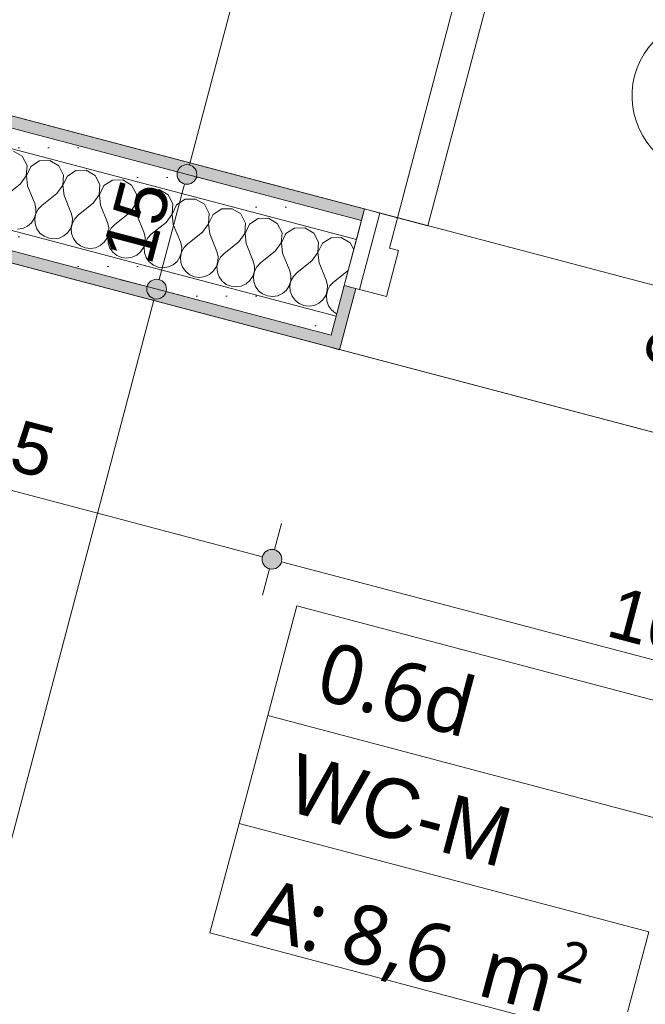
# Model space of a CAD drawing. Header units: millimetres. Extents: x -204291438 to 18864955, y -774833820 to 295284.
# Tile 57 of 87: x 94726 to 95517, y 5967 to 7212. Entities that reach past the tile are written whole.
import ezdxf

# ---------------------------------------------------------------- set-up
doc = ezdxf.new("R2010")
doc.units = ezdxf.units.MM
doc.header["$MEASUREMENT"] = 0
for name, color, linetype in [('210-A Strefy', 7, 'Continuous'), ('213-A Wymiarowanie wewnętrzne', 7, 'Continuous'), ('230-A Ściany wewnętrzne', 7, 'Continuous'), ('Metryczki pomieszczeń Archicada', 7, 'Continuous'), ('Znaczniki drzwi Archicada', 7, 'Continuous')]:
    doc.layers.add(name, color=color, linetype=linetype)
doc.styles.add('STYL_AUTOMATYCZNY_1', font='txt')
doc.styles.add('STYL_AUTOMATYCZNY_2', font='txt')
doc.styles.add('STYL_AUTOMATYCZNY_3', font='arial.ttf')
doc.styles.add('STYL_AUTOMATYCZNY_4', font='arial.ttf')
doc.dimstyles.new('STYL_AUTOMATYCZNY__3', dxfattribs={"dimtxt": 64.999998, "dimasz": 47.5, "dimexe": 0.18, "dimexo": 0.0625, "dimgap": 0, "dimtad": 1, "dimdec": 1, "dimlfac": 0.1, "dimzin": 0, "dimdsep": 46, "dimtxsty": 'STYL_AUTOMATYCZNY_4', "dimblk": 'ARROWHEAD_11', "dimblk1": 'ARROWHEAD_11', "dimblk2": 'ARROWHEAD_11', "dimcen": 0.09, "dimclrd": 30, "dimclre": 30, "dimclrt": 30, "dimazin": 0, "dimtfac": 1, "dimtdec": 4, "dimtmove": 0, "dimatfit": 3, "dimfxl": 0, "dimtolj": 1, "dimtzin": 0, "dimarcsym": 0})
pattern_1 = [(0, (0, 0), (0, 37.5), [0, -37.5])]

# ---------------------------------------------------------------- blocks, each defined once
blk = doc.blocks.new('Przedsionek WC-M_0.6c_86_3', base_point=(97022.7, 7660.1))
at = {"layer": '210-A Strefy', "color": 254, "linetype": 'Continuous', "lineweight": 0, "true_color": 0xdfc8bd, "flags": 128}
blk.add_lwpolyline([(94759.3, 9230), (94228.6, 7218.9), (98164, 6180.4), (98694.7, 8191.6)], close=True, dxfattribs=at)
blk = doc.blocks.new('WC-M_0.6d_88_3', base_point=(95280.4, 6195.5))
at = {"layer": '210-A Strefy', "color": 254, "linetype": 'Continuous', "lineweight": 0, "true_color": 0xdfc8bd, "flags": 128}
blk.add_lwpolyline([(94371.5, 6995), (93801.2, 4834), (97538.2, 3847.9), (98108.4, 6008.9)], close=True, dxfattribs=at)
at = {"layer": 'Metryczki pomieszczeń Archicada', "color": 7, "linetype": 'Continuous', "lineweight": 0}
for p, q in [((95039.6, 6332.3), (95076.3, 6470.9)), ((95076.3, 6470.9), (95594.1, 6333.6)), ((95003.4, 6195.9), (95039.6, 6332.3)), ((95557.4, 6195), (95039.6, 6332.3)), ((95039.6, 6332.3), (95557.4, 6195)), ((94966.7, 6057.3), (95003.4, 6195.9)), ((95521.2, 6058.6), (95003.4, 6195.9)), ((95003.4, 6195.9), (95521.2, 6058.6)), ((95484.4, 5920), (94966.7, 6057.3)), ((95521.2, 6058.6), (95484.4, 5920))]:
    blk.add_line(p, q, dxfattribs=at)
at = {"layer": 'Metryczki pomieszczeń Archicada', "color": 7, "lineweight": 0, "char_height": 75, "attachment_point": 1, "rotation": 345.1505}
for s, insert, style in [('\\A1;{\\pql;\\pt0,250;\\fOpen Sans|b0|i0|c0|p0;\\W1.000000;0.6d\\fOpen Sans|b0|i0|c0|p0;\\W1.000000;\\A1{\\H.66x;\\S^  ;}\\fOpen Sans|b0|i0|c0|p0;\\W1.000000;\\fOpen Sans|b0|i0|c0|p0;\\W1.000000;\\A1{\\H.66x;\\S^  ;}}', (95116.5, 6427.1), 'STYL_AUTOMATYCZNY_1'), ('\\A1;{\\pql;\\pt0,50;\\fMaven Pro|b0|i0|c0|p0;\\W1.000000;WC-M\\fMaven Pro|b0|i0|c0|p0;\\W1.000000;\\A1{\\H.66x;\\S^  ;}\\fMaven Pro|b0|i0|c0|p0;\\W1.000000;\\fMaven Pro|b0|i0|c0|p0;\\W1.000000;\\A1{\\H.66x;\\S^  ;}}', (95078.8, 6285.3), 'STYL_AUTOMATYCZNY_2'), ('\\A1;{\\pql;\\pt0,250;\\fOpen Sans|b0|i0|c0|p0;\\W1.000000;A: 8,6\\fOpen Sans|b0|i0|c0|p0;\\W1.000000;\\A1{\\H.66x;\\S^  ;}\\fOpen Sans|b0|i0|c0|p0;\\W1.000000; m\\fOpen Sans|b0|i0|c0|p0;\\W1.000000;\\A1{\\H.66x;\\S2^  ;}}', (95042.6, 6148.4), 'STYL_AUTOMATYCZNY_1')]:
    blk.add_mtext(s, dxfattribs=dict(at, insert=insert, style=style))
blk = doc.blocks.new('*X2537')
at = {"layer": '230-A Ściany wewnętrzne', "color": 7, "linetype": 'Continuous', "lineweight": 0}
for p, q in [((94729.4, 7039.2), (94718.2, 7045.8)), ((94735.5, 7027.7), (94729.4, 7039.2)), ((94764.3, 7033.7), (94751.3, 7033.4)), ((94775.5, 7027.1), (94764.3, 7033.7)), ((94734.5, 7014.7), (94735.5, 7027.7)), ((94740.3, 7026.4), (94734.7, 7014.7)), ((94751.3, 7033.4), (94740.3, 7026.4)), ((94781.5, 7015.5), (94775.5, 7027.1)), ((94797.3, 7021.3), (94786.4, 7014.2)), ((94810.3, 7021.5), (94797.3, 7021.3)), ((94821.5, 7014.9), (94810.3, 7021.5)), ((94726.9, 7004.1), (94734.5, 7014.7)), ((94734.7, 7014.7), (94736.1, 7001.7)), ((94780.6, 7002.6), (94781.5, 7015.5)), ((94786.4, 7014.2), (94780.8, 7002.5)), ((94827.5, 7003.4), (94821.5, 7014.9)), ((94843.3, 7009.1), (94832.4, 7002.1)), ((94856.3, 7009.4), (94843.3, 7009.1)), ((94867.5, 7002.8), (94856.3, 7009.4)), ((94726.9, 7004.1), (94708.2, 6989.4)), ((94736.1, 7001.7), (94745.1, 6979.7)), ((94773, 6992), (94780.6, 7002.6)), ((94780.8, 7002.5), (94782.2, 6989.6)), ((94826.6, 6990.4), (94827.5, 7003.4)), ((94832.4, 7002.1), (94826.8, 6990.4)), ((94873.6, 6991.2), (94867.5, 7002.8)), ((94889.4, 6997), (94878.4, 6989.9)), ((94902.4, 6997.2), (94889.4, 6997)), ((94913.6, 6990.6), (94902.4, 6997.2)), ((94773, 6992), (94754.3, 6977.2)), ((94782.2, 6989.6), (94791.1, 6967.5)), ((94819, 6979.8), (94826.6, 6990.4)), ((94826.8, 6990.4), (94828.2, 6977.4)), ((94872.7, 6978.3), (94873.6, 6991.2)), ((94878.4, 6989.9), (94872.8, 6978.2)), ((94919.6, 6979.1), (94913.6, 6990.6)), ((94935.4, 6984.8), (94924.5, 6977.8)), ((94948.4, 6985.1), (94935.4, 6984.8)), ((94959.6, 6978.5), (94948.4, 6985.1)), ((94746.7, 6973.3), (94745.1, 6979.7)), ((94746.5, 6966.7), (94746.7, 6973.3)), ((94749.7, 6972.5), (94746.7, 6966.7)), ((94754.3, 6977.2), (94749.7, 6972.5)), ((94819, 6979.8), (94800.3, 6965.1)), ((94828.2, 6977.4), (94837.2, 6955.4)), ((94865, 6967.7), (94872.7, 6978.3)), ((94872.8, 6978.2), (94874.3, 6965.3)), ((94918.7, 6966.1), (94919.6, 6979.1)), ((94924.5, 6977.8), (94918.9, 6966.1)), ((94965.7, 6966.9), (94959.6, 6978.5)), ((94981.5, 6972.7), (94970.5, 6965.6)), ((94994.5, 6972.9), (94981.5, 6972.7)), ((95005.7, 6966.3), (94994.5, 6972.9)), ((94740.9, 6955), (94744.5, 6960.5)), ((94744.5, 6960.5), (94746.5, 6966.7)), ((94746.7, 6966.7), (94745.3, 6960.2)), ((94745.3, 6960.2), (94745.8, 6953.7)), ((94792.7, 6961.1), (94791.1, 6967.5)), ((94792.5, 6954.6), (94792.7, 6961.1)), ((94795.8, 6960.3), (94792.7, 6954.5)), ((94800.3, 6965.1), (94795.8, 6960.3)), ((94865, 6967.7), (94846.4, 6952.9)), ((94874.3, 6965.3), (94883.2, 6943.2)), ((94911.1, 6955.5), (94918.7, 6966.1)), ((94918.9, 6966.1), (94920.3, 6953.1)), ((94964.7, 6954), (94965.7, 6966.9)), ((94970.5, 6965.6), (94964.9, 6953.9)), ((95011.7, 6954.8), (95005.7, 6966.3)), ((95027.5, 6960.5), (95016.6, 6953.5)), ((95040.5, 6960.8), (95027.5, 6960.5)), ((95051.7, 6954.2), (95040.5, 6960.8)), ((94723.5, 6946.9), (94730, 6947.9)), ((94730, 6947.9), (94735.9, 6950.7)), ((94735.9, 6950.7), (94740.9, 6955)), ((94745.8, 6953.7), (94748, 6947.5)), ((94748, 6947.5), (94751.8, 6942.2)), ((94786.9, 6942.8), (94790.6, 6948.3)), ((94790.6, 6948.3), (94792.5, 6954.6)), ((94792.7, 6954.5), (94791.4, 6948.1)), ((94791.4, 6948.1), (94791.8, 6941.5)), ((94838.8, 6949), (94837.2, 6955.4)), ((94838.6, 6942.4), (94838.8, 6949)), ((94841.8, 6948.2), (94838.8, 6942.4)), ((94846.4, 6952.9), (94841.8, 6948.2)), ((94911.1, 6955.5), (94892.4, 6940.8)), ((94920.3, 6953.1), (94929.2, 6931.1)), ((94957.1, 6943.4), (94964.7, 6954)), ((94964.9, 6953.9), (94966.3, 6941)), ((95010.8, 6941.8), (95011.7, 6954.8)), ((95016.6, 6953.5), (95011, 6941.8)), ((95057.8, 6942.6), (95051.7, 6954.2)), ((95073.6, 6948.4), (95062.6, 6941.4)), ((95086.6, 6948.6), (95073.6, 6948.4)), ((95097.8, 6942), (95086.6, 6948.6)), ((94751.8, 6942.2), (94756.9, 6938.1)), ((94756.9, 6938.1), (94763, 6935.5)), ((94763, 6935.5), (94769.5, 6934.7)), ((94769.5, 6934.7), (94776, 6935.8)), ((94776, 6935.8), (94782, 6938.5)), ((94782, 6938.5), (94786.9, 6942.8)), ((94791.8, 6941.5), (94794, 6935.4)), ((94794, 6935.4), (94797.8, 6930)), ((94833, 6930.7), (94836.6, 6936.2)), ((94836.6, 6936.2), (94838.6, 6942.4)), ((94838.8, 6942.4), (94837.4, 6935.9)), ((94837.4, 6935.9), (94837.8, 6929.4)), ((94884.8, 6936.8), (94883.2, 6943.2)), ((94884.6, 6930.3), (94884.8, 6936.8)), ((94887.9, 6936), (94884.8, 6930.2)), ((94892.4, 6940.8), (94887.9, 6936)), ((94957.1, 6943.4), (94938.5, 6928.6)), ((94966.3, 6941), (94975.3, 6918.9)), ((95003.2, 6931.2), (95010.8, 6941.8)), ((95011, 6941.8), (95012.4, 6928.8)), ((95056.8, 6929.7), (95057.8, 6942.6)), ((95062.6, 6941.4), (95057, 6929.6)), ((95103.8, 6930.5), (95097.8, 6942)), ((95119.6, 6936.2), (95108.7, 6929.2)), ((95132.6, 6936.5), (95119.6, 6936.2)), ((95143.8, 6929.9), (95132.6, 6936.5)), ((94797.8, 6930), (94803, 6925.9)), ((94803, 6925.9), (94809, 6923.4)), ((94809, 6923.4), (94815.5, 6922.6)), ((94815.5, 6922.6), (94822, 6923.6)), ((94822, 6923.6), (94828, 6926.4)), ((94828, 6926.4), (94833, 6930.7)), ((94837.8, 6929.4), (94840.1, 6923.2)), ((94840.1, 6923.2), (94843.9, 6917.9)), ((94879, 6918.5), (94882.6, 6924)), ((94882.6, 6924), (94884.6, 6930.3)), ((94884.8, 6930.2), (94883.4, 6923.8)), ((94883.4, 6923.8), (94883.9, 6917.2)), ((94930.9, 6924.7), (94929.2, 6931.1)), ((94930.7, 6918.1), (94930.9, 6924.7)), ((94933.9, 6923.9), (94930.8, 6918.1)), ((94938.5, 6928.6), (94933.9, 6923.9)), ((95003.2, 6931.2), (94984.5, 6916.5)), ((95012.4, 6928.8), (95021.3, 6906.8)), ((95049.2, 6919.1), (95056.8, 6929.7)), ((95057, 6929.6), (95058.4, 6916.7)), ((95102.9, 6917.5), (95103.8, 6930.5)), ((95108.7, 6929.2), (95103.1, 6917.5)), ((95148.3, 6921.2), (95143.8, 6929.9)), ((94843.9, 6917.9), (94849, 6913.8)), ((94849, 6913.8), (94855.1, 6911.2)), ((94855.1, 6911.2), (94861.6, 6910.4)), ((94861.6, 6910.4), (94868.1, 6911.5)), ((94868.1, 6911.5), (94874, 6914.2)), ((94874, 6914.2), (94879, 6918.5)), ((94883.9, 6917.2), (94886.1, 6911.1)), ((94886.1, 6911.1), (94889.9, 6905.7)), ((94925.1, 6906.4), (94928.7, 6911.9)), ((94928.7, 6911.9), (94930.7, 6918.1)), ((94930.8, 6918.1), (94929.5, 6911.6)), ((94929.5, 6911.6), (94929.9, 6905.1)), ((94976.9, 6912.5), (94975.3, 6918.9)), ((94976.7, 6906), (94976.9, 6912.5)), ((94980, 6911.7), (94976.9, 6905.9)), ((94984.5, 6916.5), (94980, 6911.7)), ((95049.2, 6919.1), (95030.5, 6904.3)), ((95058.4, 6916.7), (95067.4, 6894.6)), ((95095.3, 6906.9), (95102.9, 6917.5)), ((95103.1, 6917.5), (95104.5, 6904.5)), ((94889.9, 6905.7), (94895.1, 6901.6)), ((94895.1, 6901.6), (94901.1, 6899.1)), ((94901.1, 6899.1), (94907.6, 6898.3)), ((94907.6, 6898.3), (94914.1, 6899.3)), ((94914.1, 6899.3), (94920.1, 6902.1)), ((94920.1, 6902.1), (94925.1, 6906.4)), ((94929.9, 6905.1), (94932.1, 6898.9)), ((94932.1, 6898.9), (94936, 6893.6)), ((94971.1, 6894.2), (94974.7, 6899.7)), ((94974.7, 6899.7), (94976.7, 6906)), ((94976.9, 6905.9), (94975.5, 6899.5)), ((94975.5, 6899.5), (94976, 6892.9)), ((95022.9, 6900.4), (95021.3, 6906.8)), ((95022.7, 6893.8), (95022.9, 6900.4)), ((95026, 6899.6), (95022.9, 6893.8)), ((95030.5, 6904.3), (95026, 6899.6)), ((95095.3, 6906.9), (95076.6, 6892.2)), ((95104.5, 6904.5), (95113.4, 6882.5)), ((94936, 6893.6), (94941.1, 6889.5)), ((94941.1, 6889.5), (94947.2, 6886.9)), ((94947.2, 6886.9), (94953.7, 6886.1)), ((94953.7, 6886.1), (94960.2, 6887.2)), ((94960.2, 6887.2), (94966.1, 6889.9)), ((94966.1, 6889.9), (94971.1, 6894.2)), ((94976, 6892.9), (94978.2, 6886.8)), ((94978.2, 6886.8), (94982, 6881.4)), ((95017.1, 6882.1), (95020.8, 6887.6)), ((95020.8, 6887.6), (95022.7, 6893.8)), ((95022.9, 6893.8), (95021.6, 6887.3)), ((95021.6, 6887.3), (95022, 6880.8)), ((95069, 6888.2), (95067.4, 6894.6)), ((95068.8, 6881.7), (95069, 6888.2)), ((95072, 6887.4), (95069, 6881.6)), ((95076.6, 6892.2), (95072, 6887.4)), ((95141.3, 6894.8), (95122.6, 6880)), ((95141.3, 6894.8), (95141.4, 6894.9)), ((94982, 6881.4), (94987.1, 6877.3)), ((94987.1, 6877.3), (94993.2, 6874.8)), ((94993.2, 6874.8), (94999.7, 6874)), ((94999.7, 6874), (95006.2, 6875)), ((95006.2, 6875), (95012.2, 6877.8)), ((95012.2, 6877.8), (95017.1, 6882.1)), ((95022, 6880.8), (95024.2, 6874.6)), ((95024.2, 6874.6), (95028, 6869.3)), ((95063.2, 6869.9), (95066.8, 6875.4)), ((95066.8, 6875.4), (95068.8, 6881.7)), ((95069, 6881.6), (95067.6, 6875.2)), ((95067.6, 6875.2), (95068.1, 6868.6)), ((95115, 6876.1), (95113.4, 6882.5)), ((95114.8, 6869.5), (95115, 6876.1)), ((95118.1, 6875.3), (95115, 6869.5)), ((95122.6, 6880), (95118.1, 6875.3)), ((95028, 6869.3), (95033.2, 6865.2)), ((95033.2, 6865.2), (95039.2, 6862.6)), ((95039.2, 6862.6), (95045.8, 6861.8)), ((95045.8, 6861.8), (95052.3, 6862.9)), ((95052.3, 6862.9), (95058.2, 6865.6)), ((95058.2, 6865.6), (95063.2, 6869.9)), ((95068.1, 6868.6), (95070.3, 6862.5)), ((95070.3, 6862.5), (95074.1, 6857.1)), ((95109.2, 6857.8), (95112.9, 6863.3)), ((95112.9, 6863.3), (95114.8, 6869.5)), ((95115, 6869.5), (95113.7, 6863)), ((95113.7, 6863), (95114.1, 6856.5)), ((95074.1, 6857.1), (95079.2, 6853)), ((95079.2, 6853), (95085.3, 6850.5)), ((95085.3, 6850.5), (95091.8, 6849.7)), ((95091.8, 6849.7), (95098.3, 6850.7)), ((95098.3, 6850.7), (95104.3, 6853.5)), ((95104.3, 6853.5), (95109.2, 6857.8)), ((95114.1, 6856.5), (95116.3, 6850.3)), ((95116.3, 6850.3), (95120.1, 6845)), ((95120.1, 6845), (95125.3, 6840.9)), ((95125.3, 6840.9), (95126.9, 6840.2))]:
    blk.add_line(p, q, dxfattribs=at)
blk = doc.blocks.new('Znacznik D 27[84]_3', base_point=(95650.2, 6843.7))
at = {"layer": 'Znaczniki drzwi Archicada', "color": 7, "linetype": 'Continuous', "lineweight": 0}
for p, q in [((95625.4, 7212.3), (95853.5, 7152.1)), ((95802.5, 6958.7), (95574.4, 7018.9)), ((95688.5, 6988.8), (95591.5, 6621.4))]:
    blk.add_line(p, q, dxfattribs=at)
for centre, start, end in [((95599.9, 7115.6), 75.218, 255.218), ((95828, 7055.4), 255.218, 75.218)]:
    blk.add_arc(centre, 100, start, end, dxfattribs=at)
at = {"layer": 'Znaczniki drzwi Archicada', "color": 7, "lineweight": 0, "char_height": 65, "attachment_point": 7, "style": 'STYL_AUTOMATYCZNY_3'}
for s, insert, rotation in [('\\A1;{\\pql;\\pt0;\\fArial|b0|i0|c238|p0;\\W1.000000;DWD.04\\fArial|b0|i0|c238|p0;\\W1.000000;\\fArial|b0|i0|c238|p0;\\W1.000000;\\fArial|b0|i0|c238|p0;\\W1.000000;}', (95542.6, 7096), 345.218), ('\\A1;{\\pql;\\pt0;\\fArial|b0|i0|c238|p0;\\W1.000000;90\\fArial|b0|i0|c238|p0;\\W1.000000;\\A1{\\H.66x;\\S^  ;}\\fArial|b0|i0|c238|p0;\\W1.000000;\\fArial|b0|i0|c238|p0;\\W1.000000;}', (95594.5, 6755.9), 75.218), ('\\A1;{\\pql;\\pt0;\\fArial|b0|i0|c238|p0;\\W1.000000;210\\fArial|b0|i0|c238|p0;\\W1.000000;\\A1{\\H.66x;\\S^  ;}\\fArial|b0|i0|c238|p0;\\W1.000000;\\fArial|b0|i0|c238|p0;\\W1.000000;}', (95707.6, 6674.8), 75.218)]:
    blk.add_mtext(s, dxfattribs=dict(at, insert=insert, rotation=rotation))
blk = doc.blocks.new('Drzwi metalowe 27[125]_3')
at = {"layer": '230-A Ściany wewnętrzne', "color": 7, "linetype": 'Continuous', "lineweight": 0}
for p, q in [((95439.2, 7855), (95203.5, 6961.6)), ((95242.1, 6951.4), (95477.9, 7844.8)), ((95161.9, 6972.6), (95136.4, 6875.9)), ((95161.9, 6972.6), (95158.1, 6958.1)), ((95161.9, 6972.6), (95158.1, 6958.1)), ((95181.2, 6967.5), (95161.9, 6972.6)), ((95155.7, 6870.8), (95181.2, 6967.5)), ((95181.2, 6967.5), (95203.5, 6961.6)), ((95203.5, 6961.6), (95193.3, 6922.9)), ((95203.5, 6961.6), (95242.1, 6951.4)), ((95158.1, 6958.1), (95151.7, 6933.9)), ((95158.1, 6958.1), (95151.7, 6933.9)), ((95151.7, 6933.9), (95136.4, 6875.9)), ((95151.7, 6933.9), (95136.4, 6875.9)), ((95193.3, 6922.9), (95204.9, 6919.9)), ((95204.9, 6919.9), (95189.6, 6861.9)), ((95150.9, 6872.1), (95130.5, 6794.7)), ((95155.7, 6870.8), (95136.4, 6875.9)), ((95189.6, 6861.9), (95155.7, 6870.8)), ((95116, 6798.6), (95130.5, 6794.7))]:
    blk.add_line(p, q, dxfattribs=at)
blk.add_arc((95203.5, 6961.6), 924, 345.218, 75.218, dxfattribs=at)
at = {"layer": 'Znaczniki drzwi Archicada', "color": 7, "lineweight": 0}
blk.add_blockref('Znacznik D 27[84]_3', (95650.2, 6843.7), dxfattribs=at)
blk = doc.blocks.new('Ściana_464_3', base_point=(94285.6, 7110.7))
at = {"layer": '230-A Ściany wewnętrzne', "linetype": 'Continuous', "lineweight": 0, "true_color": 0x000000}
for points in [[(95161.9, 6972.6), (94199.8, 7226.5), (94214.1, 7207.2), (95158.1, 6958.1)], [(94375.3, 7009.5), (94371.5, 6995), (95116, 6798.6), (95119.8, 6813.1)], [(95116, 6798.6), (95130.5, 6794.7), (95150.9, 6872.1), (95136.4, 6875.9), (95119.8, 6813.1)]]:
    blk.add_hatch(color=18, dxfattribs=at).paths.add_polyline_path(points)
h = blk.add_hatch(dxfattribs=at)
h.set_pattern_fill('Gips_0003', color=18, style=0, pattern_type=2)
h.set_pattern_definition(pattern_1)
h.paths.add_polyline_path([(95158.1, 6958.1), (94214.1, 7207.2), (94238, 7175), (95151.7, 6933.9)])
h = blk.add_hatch(dxfattribs=at)
h.set_pattern_fill('Gips_0003', color=18, style=0, pattern_type=2)
h.set_pattern_definition(pattern_1)
h.paths.add_polyline_path([(94343, 7043.9), (94340.9, 7036.2), (94357.2, 7014.3), (95119.8, 6813.1), (95126.2, 6837.2)])
at = {"layer": '230-A Ściany wewnętrzne', "color": 7, "linetype": 'Continuous', "lineweight": 0}
for p, q in [((95158.1, 6958.1), (94214.1, 7207.2)), ((95151.7, 6933.9), (94368.5, 7140.6)), ((95126.2, 6837.2), (94343, 7043.9)), ((94360.8, 7013.3), (95119.8, 6813.1)), ((95161.9, 6972.6), (95158.1, 6958.1)), ((95158.1, 6958.1), (95151.7, 6933.9)), ((95151.7, 6933.9), (95136.4, 6875.9)), ((95119.8, 6813.1), (95136.4, 6875.9)), ((95150.9, 6872.1), (95130.5, 6794.7)), ((95136.4, 6875.9), (95150.9, 6872.1)), ((95116, 6798.6), (95130.5, 6794.7))]:
    blk.add_line(p, q, dxfattribs=at)
at = {"layer": '230-A Ściany wewnętrzne', "color": 7, "linetype": 'Continuous', "lineweight": 0, "flags": 128}
for points in [[(95161.9, 6972.6), (94199.8, 7226.5)], [(94371.5, 6995), (95116, 6798.6)]]:
    blk.add_lwpolyline(points, dxfattribs=at)
at = {"layer": '230-A Ściany wewnętrzne', "color": 7, "linetype": 'Continuous', "lineweight": 0}
blk.add_blockref('Drzwi metalowe 27[125]_3', (0, 0), dxfattribs=at)
at = {"layer": '230-A Ściany wewnętrzne', "color": 7, "lineweight": 0}
blk.add_blockref('*X2537', (0, 0), dxfattribs=at)
blk = doc.blocks.new('*D5624')
at = {"layer": '213-A Wymiarowanie wewnętrzne', "linetype": 'Continuous', "lineweight": 200}
for points in [[(128856.4, 16963.2), (128857.4, 16958.4), (128860.1, 16954.4), (128864.1, 16951.6), (128868.9, 16950.7), (128873.7, 16951.6), (128877.8, 16954.4), (128880.5, 16958.4), (128881.4, 16963.2), (128880.5, 16968), (128877.8, 16972), (128873.7, 16974.7), (128868.9, 16975.7), (128864.1, 16974.7), (128860.1, 16972), (128857.4, 16968)], [(124889, 1927.8), (124889.9, 1923.1), (124892.6, 1919), (124896.7, 1916.3), (124901.5, 1915.3), (124906.2, 1916.3), (124910.3, 1919), (124913, 1923.1), (124914, 1927.8), (124913, 1932.6), (124910.3, 1936.7), (124906.2, 1939.4), (124901.5, 1940.3), (124896.7, 1939.4), (124892.6, 1936.7), (124889.9, 1932.6)]]:
    blk.add_hatch(color=30, dxfattribs=at).paths.add_polyline_path(points)
at = {"layer": '213-A Wymiarowanie wewnętrzne', "color": 30, "linetype": 'Continuous', "lineweight": 0}
for p, q in [((128823.6, 16975.2), (128856.8, 16966.4)), ((128881, 16960), (128914.2, 16951.2)), ((128865.7, 16951.1), (124904.7, 1939.9)), ((124856.1, 1939.8), (124889.4, 1931)), ((124913.6, 1924.7), (124946.8, 1915.9)), ((124898.3, 1915.8), (124895.1, 1903.7))]:
    blk.add_line(p, q, dxfattribs=at)
for centre in [(128868.9, 16963.2), (124901.5, 1927.8)]:
    blk.add_circle(centre, 12.5, dxfattribs=at)
at = {"layer": '213-A Wymiarowanie wewnętrzne', "color": 30, "lineweight": 200, "insert": (126844.2, 9341), "char_height": 65, "attachment_point": 7, "rotation": 75.218, "style": 'STYL_AUTOMATYCZNY_4'}
blk.add_mtext('\\A1;{\\pql;\\fArial|b0|i0|c238|p0;\\W1.000000;1\xa0555}', dxfattribs=at)
blk = doc.blocks.new('ARROWHEAD_11')
at = {"color": 0, "linetype": 'Continuous', "lineweight": 0}
blk.add_line((0, 0), (-1, 0), dxfattribs=at)
at = {"color": 0, "linetype": 'Continuous', "lineweight": 0, "const_width": 0.25, "flags": 128}
blk.add_lwpolyline([(-0.125, 0, 1), (0.125, 0, 1)], format="xyb", close=True, dxfattribs=at)
blk = doc.blocks.new('*D5629')
at = {"layer": '213-A Wymiarowanie wewnętrzne', "linetype": 'Continuous', "lineweight": 200}
for points in [[(146339.1, 12350), (146340, 12345.2), (146342.7, 12341.1), (146346.8, 12338.4), (146351.6, 12337.5), (146356.3, 12338.4), (146360.4, 12341.1), (146363.1, 12345.2), (146364.1, 12350), (146363.1, 12354.8), (146360.4, 12358.8), (146356.3, 12361.5), (146351.6, 12362.5), (146346.8, 12361.5), (146342.7, 12358.8), (146340, 12354.8)], [(142371.6, -2685.4), (142372.6, -2690.2), (142375.3, -2694.2), (142379.3, -2696.9), (142384.1, -2697.9), (142388.9, -2696.9), (142392.9, -2694.2), (142395.7, -2690.2), (142396.6, -2685.4), (142395.7, -2680.6), (142392.9, -2676.5), (142388.9, -2673.8), (142384.1, -2672.9), (142379.3, -2673.8), (142375.3, -2676.5), (142372.6, -2680.6)]]:
    blk.add_hatch(color=30, dxfattribs=at).paths.add_polyline_path(points)
at = {"layer": '213-A Wymiarowanie wewnętrzne', "color": 30, "linetype": 'Continuous', "lineweight": 0}
for p, q in [((146306.2, 12361.9), (146339.5, 12353.2)), ((146348.4, 12337.9), (142387.3, -2673.3)), ((142338.8, -2673.4), (142372, -2682.2)), ((142396.2, -2688.6), (142429.4, -2697.3)), ((142380.9, -2697.5), (142377.7, -2709.6))]:
    blk.add_line(p, q, dxfattribs=at)
blk.add_circle((142384.1, -2685.4), 12.5, dxfattribs=at)
at = {"layer": '213-A Wymiarowanie wewnętrzne', "color": 30, "lineweight": 200, "insert": (144326.8, 4727.8), "char_height": 65, "attachment_point": 7, "rotation": 75.218, "style": 'STYL_AUTOMATYCZNY_4'}
blk.add_mtext('\\A1;{\\pql;\\fArial|b0|i0|c238|p0;\\W1.000000;1\xa0555}', dxfattribs=at)
blk = doc.blocks.new('*D5895')
at = {"layer": '213-A Wymiarowanie wewnętrzne', "linetype": 'Continuous', "lineweight": 200}
for points in [[(94571.2, 8681.2), (94572.1, 8676.4), (94574.8, 8672.3), (94578.9, 8669.6), (94583.7, 8668.7), (94588.5, 8669.6), (94592.5, 8672.3), (94595.2, 8676.4), (94596.2, 8681.2), (94595.2, 8685.9), (94592.5, 8690), (94588.5, 8692.7), (94583.7, 8693.7), (94578.9, 8692.7), (94574.8, 8690), (94572.1, 8685.9)], [(98550, 7631.2), (98550.9, 7626.5), (98553.7, 7622.4), (98557.7, 7619.7), (98562.5, 7618.7), (98567.3, 7619.7), (98571.3, 7622.4), (98574, 7626.5), (98575, 7631.2), (98574, 7636), (98571.3, 7640.1), (98567.3, 7642.8), (98562.5, 7643.7), (98557.7, 7642.8), (98553.7, 7640.1), (98550.9, 7636)]]:
    blk.add_hatch(color=30, dxfattribs=at).paths.add_polyline_path(points)
at = {"layer": '213-A Wymiarowanie wewnętrzne', "color": 30, "linetype": 'Continuous', "lineweight": 0}
for p, q in [((94586.9, 8693.2), (94595.6, 8726.5)), ((94559.5, 8687.5), (94571.6, 8684.3)), ((94595.8, 8678), (98550.4, 7634.4)), ((94571.7, 8635.8), (94580.5, 8669.1)), ((98565.7, 7643.3), (98574.4, 7676.6)), ((98550.5, 7585.9), (98559.3, 7619.2))]:
    blk.add_line(p, q, dxfattribs=at)
for centre in [(94583.7, 8681.2), (98562.5, 7631.2)]:
    blk.add_circle(centre, 12.5, dxfattribs=at)
at = {"layer": '213-A Wymiarowanie wewnętrzne', "color": 30, "lineweight": 200, "insert": (96471.8, 8196.4), "char_height": 65, "attachment_point": 7, "rotation": 345.218, "style": 'STYL_AUTOMATYCZNY_4'}
blk.add_mtext('\\A1;{\\pql;\\fArial|b0|i0|c238|p0;\\W1.000000;411,5}', dxfattribs=at)
blk = doc.blocks.new('*D5967')
at = {"layer": '213-A Wymiarowanie wewnętrzne', "linetype": 'Continuous', "lineweight": 200}
for points in [[(95032.5, 6529.8), (95033.5, 6525), (95036.2, 6520.9), (95040.3, 6518.2), (95045, 6517.3), (95049.8, 6518.2), (95053.9, 6520.9), (95056.6, 6525), (95057.5, 6529.8), (95056.6, 6534.6), (95053.9, 6538.6), (95049.8, 6541.3), (95045, 6542.3), (95040.3, 6541.3), (95036.2, 6538.6), (95033.5, 6534.6)], [(96009.1, 6272.1), (96010.1, 6267.3), (96012.8, 6263.2), (96016.8, 6260.5), (96021.6, 6259.6), (96026.4, 6260.5), (96030.5, 6263.2), (96033.2, 6267.3), (96034.1, 6272.1), (96033.2, 6276.9), (96030.5, 6280.9), (96026.4, 6283.6), (96021.6, 6284.6), (96016.8, 6283.6), (96012.8, 6280.9), (96010.1, 6276.9)]]:
    blk.add_hatch(color=30, dxfattribs=at).paths.add_polyline_path(points)
at = {"layer": '213-A Wymiarowanie wewnętrzne', "color": 30, "linetype": 'Continuous', "lineweight": 0}
for p, q in [((96009.5, 6275.3), (95057.1, 6526.6)), ((96033.6, 6317.4), (96024.8, 6284.2)), ((96018.4, 6260), (96009.7, 6226.8))]:
    blk.add_line(p, q, dxfattribs=at)
blk.add_circle((96021.6, 6272.1), 12.5, dxfattribs=at)
at = {"layer": '213-A Wymiarowanie wewnętrzne', "color": 30, "lineweight": 200, "insert": (95464.7, 6432.5), "char_height": 65, "attachment_point": 7, "rotation": 345.218, "style": 'STYL_AUTOMATYCZNY_4'}
blk.add_mtext('\\A1;{\\pql;\\fArial|b0|i0|c238|p0;\\W1.000000;101}', dxfattribs=at)
blk = doc.blocks.new('*D5968')
at = {"layer": '213-A Wymiarowanie wewnętrzne', "linetype": 'Continuous', "lineweight": 200}
for points in [[(94273.5, 6730.1), (94274.5, 6725.3), (94277.2, 6721.2), (94281.2, 6718.5), (94286, 6717.6), (94290.8, 6718.5), (94294.9, 6721.2), (94297.6, 6725.3), (94298.5, 6730.1), (94297.6, 6734.8), (94294.9, 6738.9), (94290.8, 6741.6), (94286, 6742.6), (94281.2, 6741.6), (94277.2, 6738.9), (94274.5, 6734.8)], [(95032.5, 6529.8), (95033.5, 6525), (95036.2, 6520.9), (95040.3, 6518.2), (95045, 6517.3), (95049.8, 6518.2), (95053.9, 6520.9), (95056.6, 6525), (95057.5, 6529.8), (95056.6, 6534.6), (95053.9, 6538.6), (95049.8, 6541.3), (95045, 6542.3), (95040.3, 6541.3), (95036.2, 6538.6), (95033.5, 6534.6)]]:
    blk.add_hatch(color=30, dxfattribs=at).paths.add_polyline_path(points)
at = {"layer": '213-A Wymiarowanie wewnętrzne', "color": 30, "linetype": 'Continuous', "lineweight": 0}
for p, q in [((95033, 6533), (94298.1, 6726.9)), ((95057, 6575.1), (95048.2, 6541.9)), ((95041.9, 6517.7), (95033.1, 6484.5))]:
    blk.add_line(p, q, dxfattribs=at)
blk.add_circle((95045, 6529.8), 12.5, dxfattribs=at)
at = {"layer": '213-A Wymiarowanie wewnętrzne', "color": 30, "lineweight": 200, "insert": (94585, 6664.6), "char_height": 65, "attachment_point": 7, "rotation": 345.218, "style": 'STYL_AUTOMATYCZNY_4'}
blk.add_mtext('\\A1;{\\pql;\\fArial|b0|i0|c238|p0;\\W1.000000;78,5}', dxfattribs=at)
blk = doc.blocks.new('*D6364')
at = {"layer": '213-A Wymiarowanie wewnętrzne', "linetype": 'Continuous', "lineweight": 200}
for points in [[(128856.4, 16963.2), (128857.4, 16958.4), (128860.1, 16954.4), (128864.1, 16951.6), (128868.9, 16950.7), (128873.7, 16951.6), (128877.8, 16954.4), (128880.5, 16958.4), (128881.4, 16963.2), (128880.5, 16968), (128877.8, 16972), (128873.7, 16974.7), (128868.9, 16975.7), (128864.1, 16974.7), (128860.1, 16972), (128857.4, 16968)], [(124889, 1927.8), (124889.9, 1923.1), (124892.6, 1919), (124896.7, 1916.3), (124901.5, 1915.3), (124906.2, 1916.3), (124910.3, 1919), (124913, 1923.1), (124914, 1927.8), (124913, 1932.6), (124910.3, 1936.7), (124906.2, 1939.4), (124901.5, 1940.3), (124896.7, 1939.4), (124892.6, 1936.7), (124889.9, 1932.6)]]:
    blk.add_hatch(color=30, dxfattribs=at).paths.add_polyline_path(points)
at = {"layer": '213-A Wymiarowanie wewnętrzne', "color": 30, "linetype": 'Continuous', "lineweight": 0}
for p, q in [((128823.6, 16975.2), (128856.8, 16966.4)), ((128881, 16960), (128914.2, 16951.2)), ((128865.7, 16951.1), (124904.7, 1939.9)), ((124856.1, 1939.8), (124889.4, 1931)), ((124913.6, 1924.7), (124946.8, 1915.9)), ((124898.3, 1915.8), (124895.1, 1903.7))]:
    blk.add_line(p, q, dxfattribs=at)
for centre in [(128868.9, 16963.2), (124901.5, 1927.8)]:
    blk.add_circle(centre, 12.5, dxfattribs=at)
at = {"layer": '213-A Wymiarowanie wewnętrzne', "color": 30, "lineweight": 200, "insert": (126844.2, 9341), "char_height": 65, "attachment_point": 7, "rotation": 75.218, "style": 'STYL_AUTOMATYCZNY_4'}
blk.add_mtext('\\A1;{\\pql;\\fArial|b0|i0|c238|p0;\\W1.000000;1\xa0555}', dxfattribs=at)
blk = doc.blocks.new('*D6369')
at = {"layer": '213-A Wymiarowanie wewnętrzne', "linetype": 'Continuous', "lineweight": 200}
for points in [[(146339.1, 12350), (146340, 12345.2), (146342.7, 12341.1), (146346.8, 12338.4), (146351.6, 12337.5), (146356.3, 12338.4), (146360.4, 12341.1), (146363.1, 12345.2), (146364.1, 12350), (146363.1, 12354.8), (146360.4, 12358.8), (146356.3, 12361.5), (146351.6, 12362.5), (146346.8, 12361.5), (146342.7, 12358.8), (146340, 12354.8)], [(142371.6, -2685.4), (142372.6, -2690.2), (142375.3, -2694.2), (142379.3, -2696.9), (142384.1, -2697.9), (142388.9, -2696.9), (142392.9, -2694.2), (142395.7, -2690.2), (142396.6, -2685.4), (142395.7, -2680.6), (142392.9, -2676.5), (142388.9, -2673.8), (142384.1, -2672.9), (142379.3, -2673.8), (142375.3, -2676.5), (142372.6, -2680.6)]]:
    blk.add_hatch(color=30, dxfattribs=at).paths.add_polyline_path(points)
at = {"layer": '213-A Wymiarowanie wewnętrzne', "color": 30, "linetype": 'Continuous', "lineweight": 0}
for p, q in [((146306.2, 12361.9), (146339.5, 12353.2)), ((146348.4, 12337.9), (142387.3, -2673.3)), ((142338.8, -2673.4), (142372, -2682.2)), ((142396.2, -2688.6), (142429.4, -2697.3)), ((142380.9, -2697.5), (142377.7, -2709.6))]:
    blk.add_line(p, q, dxfattribs=at)
blk.add_circle((142384.1, -2685.4), 12.5, dxfattribs=at)
at = {"layer": '213-A Wymiarowanie wewnętrzne', "color": 30, "lineweight": 200, "insert": (144326.8, 4727.8), "char_height": 65, "attachment_point": 7, "rotation": 75.218, "style": 'STYL_AUTOMATYCZNY_4'}
blk.add_mtext('\\A1;{\\pql;\\fArial|b0|i0|c238|p0;\\W1.000000;1\xa0555}', dxfattribs=at)
blk = doc.blocks.new('*D6889')
at = {"layer": '213-A Wymiarowanie wewnętrzne', "linetype": 'Continuous', "lineweight": 200}
for points in [[(94277.7, 7570), (94278.7, 7565.2), (94281.4, 7561.1), (94285.5, 7558.4), (94290.2, 7557.5), (94295, 7558.4), (94299.1, 7561.1), (94301.8, 7565.2), (94302.7, 7570), (94301.8, 7574.7), (94299.1, 7578.8), (94295, 7581.5), (94290.2, 7582.5), (94285.5, 7581.5), (94281.4, 7578.8), (94278.7, 7574.7)], [(95240, 7316), (95241, 7311.3), (95243.7, 7307.2), (95247.7, 7304.5), (95252.5, 7303.5), (95257.3, 7304.5), (95261.4, 7307.2), (95264.1, 7311.3), (95265, 7316), (95264.1, 7320.8), (95261.4, 7324.9), (95257.3, 7327.6), (95252.5, 7328.5), (95247.7, 7327.6), (95243.7, 7324.9), (95241, 7320.8)]]:
    blk.add_hatch(color=30, dxfattribs=at).paths.add_polyline_path(points)
at = {"layer": '213-A Wymiarowanie wewnętrzne', "color": 30, "linetype": 'Continuous', "lineweight": 0}
for p, q in [((94293.4, 7582), (94302.2, 7615.3)), ((94278.3, 7524.6), (94287.1, 7557.9)), ((94302.3, 7566.8), (95240.4, 7319.2)), ((95255.7, 7328.1), (95264.5, 7361.4)), ((95240.6, 7270.7), (95249.3, 7304))]:
    blk.add_line(p, q, dxfattribs=at)
for centre in [(94290.2, 7570), (95252.5, 7316)]:
    blk.add_circle(centre, 12.5, dxfattribs=at)
at = {"layer": '213-A Wymiarowanie wewnętrzne', "color": 30, "lineweight": 200, "insert": (94690.8, 7477.7), "char_height": 65, "attachment_point": 7, "rotation": 345.218, "style": 'STYL_AUTOMATYCZNY_4'}
blk.add_mtext('\\A1;{\\pql;\\fArial|b0|i0|c238|p0;\\W1.000000;99,5}', dxfattribs=at)
blk = doc.blocks.new('*D6890')
at = {"layer": '213-A Wymiarowanie wewnętrzne', "linetype": 'Continuous', "lineweight": 200}
for points in [[(95240, 7316), (95241, 7311.3), (95243.7, 7307.2), (95247.7, 7304.5), (95252.5, 7303.5), (95257.3, 7304.5), (95261.4, 7307.2), (95264.1, 7311.3), (95265, 7316), (95264.1, 7320.8), (95261.4, 7324.9), (95257.3, 7327.6), (95252.5, 7328.5), (95247.7, 7327.6), (95243.7, 7324.9), (95241, 7320.8)], [(96216.6, 7058.3), (96217.5, 7053.6), (96220.3, 7049.5), (96224.3, 7046.8), (96229.1, 7045.8), (96233.9, 7046.8), (96237.9, 7049.5), (96240.6, 7053.6), (96241.6, 7058.3), (96240.6, 7063.1), (96237.9, 7067.2), (96233.9, 7069.9), (96229.1, 7070.8), (96224.3, 7069.9), (96220.3, 7067.2), (96217.5, 7063.1)]]:
    blk.add_hatch(color=30, dxfattribs=at).paths.add_polyline_path(points)
at = {"layer": '213-A Wymiarowanie wewnętrzne', "color": 30, "linetype": 'Continuous', "lineweight": 0}
for p, q in [((95264.6, 7312.9), (96217, 7061.5)), ((95240.6, 7270.7), (95249.3, 7304)), ((96232.3, 7070.4), (96241.1, 7103.7)), ((96217.1, 7013), (96225.9, 7046.3))]:
    blk.add_line(p, q, dxfattribs=at)
blk.add_circle((96229.1, 7058.3), 12.5, dxfattribs=at)
at = {"layer": '213-A Wymiarowanie wewnętrzne', "color": 30, "lineweight": 200, "insert": (95672.2, 7218.7), "char_height": 65, "attachment_point": 7, "rotation": 345.218, "style": 'STYL_AUTOMATYCZNY_4'}
blk.add_mtext('\\A1;{\\pql;\\fArial|b0|i0|c238|p0;\\W1.000000;101}', dxfattribs=at)
blk = doc.blocks.new('*D6902')
at = {"layer": '213-A Wymiarowanie wewnętrzne', "linetype": 'Continuous', "lineweight": 200}
for points in [[(94886.7, 6871.3), (94887.6, 6866.5), (94890.4, 6862.4), (94894.4, 6859.7), (94899.2, 6858.8), (94904, 6859.7), (94908, 6862.4), (94910.7, 6866.5), (94911.7, 6871.3), (94910.7, 6876.1), (94908, 6880.1), (94904, 6882.8), (94899.2, 6883.8), (94894.4, 6882.8), (94890.4, 6880.1), (94887.6, 6876.1)], [(94305, 4666.7), (94305.9, 4661.9), (94308.6, 4657.9), (94312.7, 4655.2), (94317.5, 4654.2), (94322.3, 4655.2), (94326.3, 4657.9), (94329, 4661.9), (94330, 4666.7), (94329, 4671.5), (94326.3, 4675.6), (94322.3, 4678.3), (94317.5, 4679.2), (94312.7, 4678.3), (94308.6, 4675.6), (94305.9, 4671.5)]]:
    blk.add_hatch(color=30, dxfattribs=at).paths.add_polyline_path(points)
at = {"layer": '213-A Wymiarowanie wewnętrzne', "color": 30, "linetype": 'Continuous', "lineweight": 0}
for p, q in [((94887.1, 6874.5), (94853.9, 6883.2)), ((94944.5, 6859.3), (94911.3, 6868.1)), ((94320.7, 4678.8), (94896, 6859.2)), ((94305.4, 4669.9), (94272.1, 4678.7)), ((94362.8, 4654.8), (94329.6, 4663.5))]:
    blk.add_line(p, q, dxfattribs=at)
for centre in [(94899.2, 6871.3), (94317.5, 4666.7)]:
    blk.add_circle(centre, 12.5, dxfattribs=at)
at = {"layer": '213-A Wymiarowanie wewnętrzne', "color": 30, "lineweight": 200, "insert": (94576.8, 5700.4), "char_height": 65, "attachment_point": 7, "rotation": 75.218, "style": 'STYL_AUTOMATYCZNY_4'}
blk.add_mtext('\\A1;{\\pql;\\fArial|b0|i0|c238|p0;\\W1.000000;228}', dxfattribs=at)
blk = doc.blocks.new('*D6903')
at = {"layer": '213-A Wymiarowanie wewnętrzne', "linetype": 'Continuous', "lineweight": 200}
for points in [[(94925, 7016.3), (94925.9, 7011.5), (94928.6, 7007.5), (94932.7, 7004.8), (94937.5, 7003.8), (94942.2, 7004.8), (94946.3, 7007.5), (94949, 7011.5), (94950, 7016.3), (94949, 7021.1), (94946.3, 7025.1), (94942.2, 7027.9), (94937.5, 7028.8), (94932.7, 7027.9), (94928.6, 7025.1), (94925.9, 7021.1)], [(94886.7, 6871.3), (94887.6, 6866.5), (94890.4, 6862.4), (94894.4, 6859.7), (94899.2, 6858.8), (94904, 6859.7), (94908, 6862.4), (94910.7, 6866.5), (94911.7, 6871.3), (94910.7, 6876.1), (94908, 6880.1), (94904, 6882.8), (94899.2, 6883.8), (94894.4, 6882.8), (94890.4, 6880.1), (94887.6, 6876.1)]]:
    blk.add_hatch(color=30, dxfattribs=at).paths.add_polyline_path(points)
at = {"layer": '213-A Wymiarowanie wewnętrzne', "color": 30, "linetype": 'Continuous', "lineweight": 0}
for p, q in [((94925.4, 7019.5), (94892.1, 7028.3)), ((94982.8, 7004.3), (94949.6, 7013.1)), ((94902.4, 6883.4), (94934.3, 7004.2))]:
    blk.add_line(p, q, dxfattribs=at)
blk.add_circle((94937.5, 7016.3), 12.5, dxfattribs=at)
at = {"layer": '213-A Wymiarowanie wewnętrzne', "color": 30, "lineweight": 200, "insert": (94893.1, 6899.2), "char_height": 65, "attachment_point": 7, "rotation": 75.218, "style": 'STYL_AUTOMATYCZNY_4'}
blk.add_mtext('\\A1;{\\pql;\\fArial|b0|i0|c238|p0;\\W1.000000;15}', dxfattribs=at)
blk = doc.blocks.new('*D6904')
at = {"layer": '213-A Wymiarowanie wewnętrzne', "linetype": 'Continuous', "lineweight": 200}
for points in [[(95467.1, 9071), (95468.1, 9066.2), (95470.8, 9062.1), (95474.9, 9059.4), (95479.6, 9058.5), (95484.4, 9059.4), (95488.5, 9062.1), (95491.2, 9066.2), (95492.1, 9071), (95491.2, 9075.8), (95488.5, 9079.8), (95484.4, 9082.5), (95479.6, 9083.5), (95474.9, 9082.5), (95470.8, 9079.8), (95468.1, 9075.8)], [(94925, 7016.3), (94925.9, 7011.5), (94928.6, 7007.5), (94932.7, 7004.8), (94937.5, 7003.8), (94942.2, 7004.8), (94946.3, 7007.5), (94949, 7011.5), (94950, 7016.3), (94949, 7021.1), (94946.3, 7025.1), (94942.2, 7027.9), (94937.5, 7028.8), (94932.7, 7027.9), (94928.6, 7025.1), (94925.9, 7021.1)]]:
    blk.add_hatch(color=30, dxfattribs=at).paths.add_polyline_path(points)
at = {"layer": '213-A Wymiarowanie wewnętrzne', "color": 30, "linetype": 'Continuous', "lineweight": 0}
for p, q in [((94940.7, 7028.4), (95476.5, 9058.9)), ((94925.4, 7019.5), (94892.1, 7028.3))]:
    blk.add_line(p, q, dxfattribs=at)
blk.add_circle((95479.6, 9071), 12.5, dxfattribs=at)
at = {"layer": '213-A Wymiarowanie wewnętrzne', "color": 30, "lineweight": 200, "insert": (95167.5, 7939.1), "char_height": 65, "attachment_point": 7, "rotation": 75.218, "style": 'STYL_AUTOMATYCZNY_4'}
blk.add_mtext('\\A1;{\\pql;\\fArial|b0|i0|c238|p0;\\W1.000000;212,5}', dxfattribs=at)

msp = doc.modelspace()

# ---------------------------------------------------------------- linework, layer by layer
at = {"layer": '210-A Strefy', "color": 252, "linetype": 'Continuous', "lineweight": 0, "flags": 128}
for points in [[(94759.32, 9230.02), (94228.58, 7218.88), (98164.03, 6180.41), (98694.73, 8191.57)], [(94371.45, 6995.01), (93801.16, 4834), (97538.2, 3847.89), (98108.44, 6008.92)]]:
    msp.add_lwpolyline(points, close=True, dxfattribs=at)

# ---------------------------------------------------------------- block references
at = {"layer": '210-A Strefy', "color": 7, "linetype": 'Continuous', "lineweight": 0}
for name, p in [('Przedsionek WC-M_0.6c_86_3', (97022.71, 7660.12)), ('WC-M_0.6d_88_3', (95280.39, 6195.45))]:
    msp.add_blockref(name, p, dxfattribs=at)
at = {"layer": '230-A Ściany wewnętrzne', "color": 7, "lineweight": 0}
msp.add_blockref('Ściana_464_3', (94285.64, 7110.74), dxfattribs=at)

# ---------------------------------------------------------------- dimensions: what is measured, and where the dimension line sits
at = {"layer": '213-A Wymiarowanie wewnętrzne', "color": 30, "linetype": 'Continuous', "lineweight": 200}
for base, p1, p2, angle, picture, middle, turn in [((124901.47, 1927.84), (51809.1, 37297.33), (47938.32, 22236.47), 255.21803, '*D5624', (126841.19, 9457.09), 75.21803), ((142384.1, -2685.39), (51809.1, 37297.33), (47938.32, 22236.47), 255.21803, '*D5629', (144323.82, 4843.87), 75.21803), ((124901.47, 1927.84), (51809.1, 37297.33), (47938.32, 22236.47), 255.21803, '*D6364', (126841.19, 9457.09), 75.21803), ((142384.1, -2685.39), (51809.1, 37297.33), (47938.32, 22236.47), 255.21803, '*D6369', (144323.82, 4843.87), 75.21803), ((98562.49, 7631.25), (94738.75, 9268.8), (98444.55, 7184.31), 345.21803, '*D5895', (96585.32, 8200.03), 345.21803), ((95479.64, 9070.98), (96197.44, 6683.83), (96787.91, 8725.76), 75.21803, '*D6904', (95163.88, 8052.68), 75.21803), ((95252.52, 7316.04), (94156.88, 7064.56), (95161.89, 6972.6), 345.21803, '*D6889', (94780.48, 7487.66), 345.21803), ((96229.09, 7058.35), (95161.89, 6972.6), (96138.47, 6714.9), 345.21803, '*D6890', (95752.26, 7231.23), 345.21803), ((94937.46, 7016.3), (96248.61, 6515.19), (96197.44, 6683.83), 75.21803, '*D6903', (94874.31, 6955.29), 75.21803), ((94286.03, 6730.06), (95161.89, 6972.6), (94360.78, 7013.34), 165.21803, '*D5968', (94674.63, 6674.58), 345.21803), ((95045.04, 6529.78), (96138.47, 6714.9), (95161.89, 6972.6), 165.21803, '*D5967', (95544.78, 6444.97), 345.21803), ((94899.19, 6871.27), (101282.1, 2828.94), (96248.61, 6515.19), 75.21803, '*D6902', (94564.3, 5780.45), 75.21803)]:
    dim = msp.add_linear_dim(base=base, p1=p1, p2=p2, angle=angle, dimstyle='STYL_AUTOMATYCZNY__3', dxfattribs=at)
    dim.commit()
    dim.dimension.update_dxf_attribs({"geometry": picture, "text_midpoint": middle, "dimtype": 160, "text_rotation": turn})

doc.saveas('drawing.dxf')
